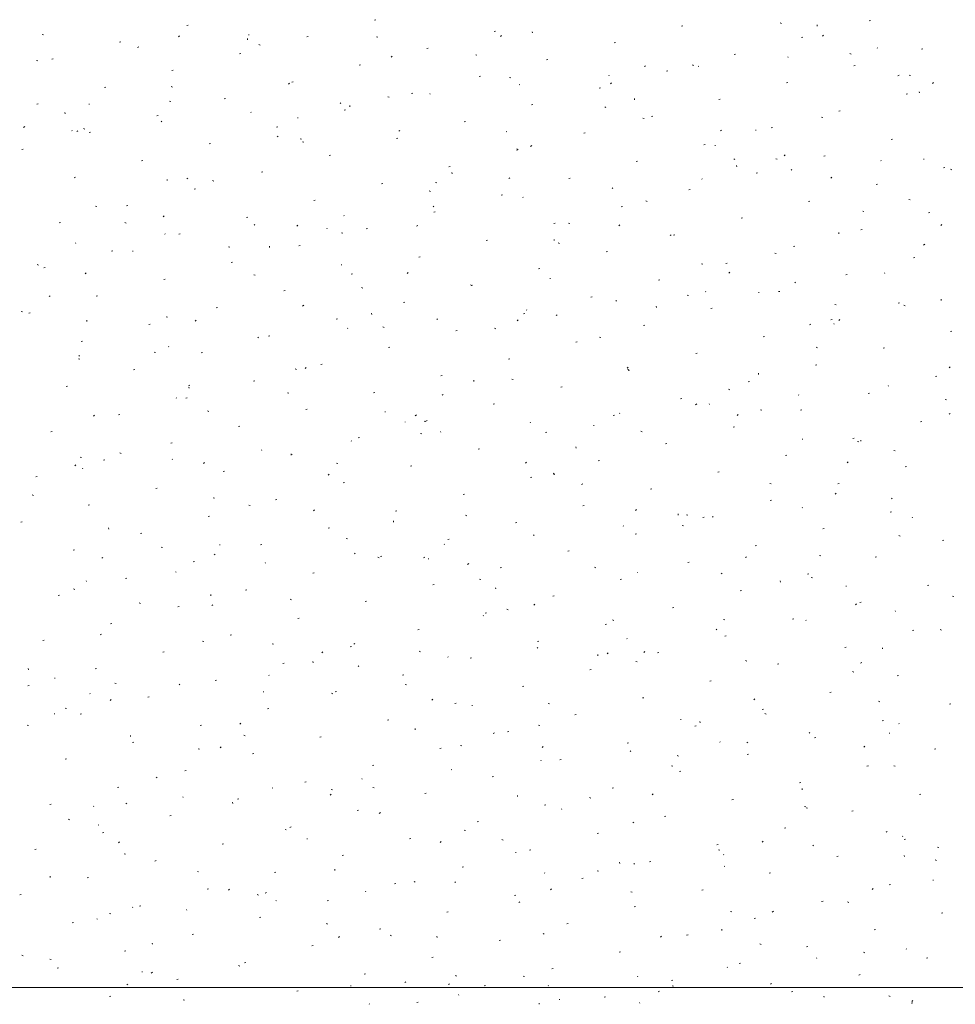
# Model space of a CAD drawing. Extents: x -743 to 300, y 62 to 1112.
# Tile 125 of 179: x -231 to -165, y 834 to 903. Entities that reach past the tile are written whole.
import ezdxf
from ezdxf.lldxf.tags import DXFTag

# ---------------------------------------------------------------- set-up
doc = ezdxf.new("R2010")
doc.units = 0
doc.layers.get('0').update_dxf_attribs({"lineweight": 13})
doc.layers.add('60- 61 allgemeine Ausstattung- 4 Terrassen', color=9, linetype='Continuous', lineweight=9, true_color=0x808080)
doc.layers.add('70 -71 Achsen- 1 Gebäudeachsen', color=7, linetype='STRICHPUNKT2-A06CPV7LL0', lineweight=18)
tags = doc.linetypes.add('STRICHPUNKT2-A06CPV7LL0', pattern=[12.7, 6.35, -3.175, 0, -3.175]).pattern_tags.tags
tags[10:11] = [DXFTag(74, 4), DXFTag(75, 0), DXFTag(340, '0'), DXFTag(46, 0.0), DXFTag(50, 0.0), DXFTag(44, 0.0), DXFTag(45, 0.0)]
tags[8:9] = [DXFTag(74, 4), DXFTag(75, 0), DXFTag(340, '0'), DXFTag(46, 0.0), DXFTag(50, 0.0), DXFTag(44, 0.0), DXFTag(45, 0.0)]
tags[6:7] = [DXFTag(74, 4), DXFTag(75, 0), DXFTag(340, '0'), DXFTag(46, 0.0), DXFTag(50, 0.0), DXFTag(44, 0.0), DXFTag(45, 0.0)]
tags[4:5] = [DXFTag(74, 4), DXFTag(75, 0), DXFTag(340, '0'), DXFTag(46, 0.0), DXFTag(50, 0.0), DXFTag(44, 0.0), DXFTag(45, 0.0)]

# ---------------------------------------------------------------- blocks, each defined once
blk = doc.blocks.new('Referenz-A06CPV7ML0')
at = {"layer": '60- 61 allgemeine Ausstattung- 4 Terrassen', "color": 0}
for p, q in [((-205.813, 903.314), (-205.717, 903.338)), ((-177.113, 903.112), (-177.021, 903.075)), ((-170.82, 903.261), (-170.724, 903.285)), ((-219.069, 902.935), (-218.974, 902.959)), ((-197.332, 902.503), (-197.236, 902.526)), ((-194.632, 902.4), (-194.641, 902.488)), ((-184.076, 902.882), (-183.98, 902.906)), ((-174.488, 902.89), (-174.497, 902.978)), ((-229.305, 902.298), (-229.214, 902.261)), ((-223.844, 901.744), (-223.749, 901.768)), ((-219.592, 902.199), (-219.664, 902.132)), ((-214.776, 901.909), (-214.785, 901.997)), ((-214.701, 902.285), (-214.684, 902.244)), ((-210.588, 902.124), (-210.493, 902.147)), ((-205.655, 902.136), (-205.56, 902.107)), ((-196.82, 902.224), (-196.892, 902.157)), ((-188.851, 901.691), (-188.755, 901.715)), ((-175.595, 902.07), (-175.499, 902.094)), ((-174.049, 902.248), (-174.121, 902.181)), ((-222.484, 901.421), (-222.565, 901.364)), ((-215.363, 900.933), (-215.268, 900.957)), ((-213.975, 901.58), (-213.884, 901.543)), ((-202.107, 901.312), (-202.011, 901.336)), ((-170.209, 901.319), (-170.241, 901.355)), ((-167.114, 901.259), (-167.018, 901.283)), ((-229.721, 900.458), (-229.627, 900.429)), ((-228.619, 900.554), (-228.524, 900.578)), ((-204.552, 900.752), (-204.633, 900.696)), ((-198.646, 900.862), (-198.555, 900.825)), ((-193.626, 900.501), (-193.53, 900.524)), ((-180.37, 900.88), (-180.274, 900.904)), ((-176.54, 900.67), (-176.573, 900.706)), ((-172.176, 900.936), (-172.081, 900.908)), ((-220.138, 899.742), (-220.043, 899.766)), ((-206.882, 900.122), (-206.787, 900.145)), ((-186.621, 900.084), (-186.701, 900.028)), ((-185.145, 899.689), (-185.049, 899.713)), ((-183.316, 900.143), (-183.225, 900.107)), ((-182.871, 900.02), (-182.904, 900.057)), ((-171.889, 900.068), (-171.793, 900.092)), ((-211.657, 898.931), (-211.562, 898.955)), ((-198.401, 899.31), (-198.305, 899.334)), ((-196.242, 899.258), (-196.148, 899.23)), ((-189.202, 899.371), (-189.235, 899.407)), ((-189.034, 898.879), (-189.106, 898.812)), ((-176.664, 898.878), (-176.568, 898.902)), ((-168.689, 899.416), (-168.77, 899.359)), ((-167.987, 899.425), (-167.895, 899.388)), ((-166.263, 898.904), (-166.335, 898.837)), ((-224.913, 898.552), (-224.818, 898.576)), ((-220.179, 898.611), (-220.088, 898.574)), ((-211.805, 898.855), (-211.877, 898.788)), ((-195.533, 898.721), (-195.566, 898.758)), ((-189.92, 898.499), (-189.824, 898.522)), ((-167.258, 898.159), (-167.268, 898.247)), ((-220.309, 897.58), (-220.214, 897.552)), ((-216.432, 897.74), (-216.337, 897.764)), ((-204.85, 897.893), (-204.758, 897.856)), ((-203.176, 898.12), (-203.081, 898.143)), ((-201.864, 898.072), (-201.897, 898.109)), ((-187.402, 897.669), (-187.412, 897.757)), ((-181.439, 897.687), (-181.343, 897.711)), ((-168.183, 898.066), (-168.087, 898.09)), ((-229.688, 897.361), (-229.593, 897.385)), ((-227.691, 896.688), (-227.7, 896.776)), ((-226.013, 897.368), (-225.969, 897.365)), ((-214.527, 896.773), (-214.56, 896.81)), ((-208.196, 897.423), (-208.228, 897.459)), ((-207.951, 896.929), (-207.856, 896.953)), ((-207.547, 897.178), (-207.556, 897.267)), ((-194.695, 897.308), (-194.599, 897.332)), ((-189.52, 897.175), (-189.429, 897.138)), ((-172.958, 896.876), (-172.862, 896.9)), ((-221.207, 896.55), (-221.112, 896.574)), ((-220.858, 896.124), (-220.891, 896.161)), ((-211.25, 896.394), (-211.205, 896.391)), ((-199.47, 896.118), (-199.375, 896.141)), ((-186.83, 896.381), (-186.736, 896.352)), ((-186.214, 896.497), (-186.118, 896.52)), ((-174.19, 896.456), (-174.099, 896.419)), ((-230.547, 895.775), (-230.627, 895.719)), ((-227.189, 895.475), (-227.222, 895.511)), ((-226.79, 895.487), (-226.862, 895.42)), ((-226.383, 895.642), (-226.292, 895.606)), ((-225.982, 895.359), (-225.887, 895.383)), ((-212.726, 895.738), (-212.631, 895.762)), ((-204.019, 895.511), (-204.091, 895.444)), ((-196.486, 895.42), (-196.441, 895.417)), ((-181.247, 895.535), (-181.319, 895.468)), ((-178.833, 895.538), (-178.816, 895.497)), ((-177.733, 895.685), (-177.637, 895.709)), ((-212.615, 895.107), (-212.696, 895.05)), ((-211.053, 894.924), (-210.962, 894.887)), ((-210.896, 894.703), (-210.802, 894.674)), ((-204.245, 894.927), (-204.15, 894.951)), ((-190.989, 895.306), (-190.893, 895.33)), ((-169.252, 894.874), (-169.156, 894.898)), ((-230.757, 894.169), (-230.662, 894.193)), ((-217.501, 894.548), (-217.406, 894.572)), ((-195.764, 894.116), (-195.669, 894.139)), ((-195.724, 894.206), (-195.632, 894.169)), ((-194.683, 894.439), (-194.764, 894.382)), ((-182.508, 894.495), (-182.412, 894.518)), ((-181.722, 894.446), (-181.678, 894.443)), ((-222.276, 893.357), (-222.181, 893.381)), ((-209.02, 893.736), (-208.925, 893.76)), ((-187.283, 893.304), (-187.187, 893.328)), ((-180.394, 893.488), (-180.303, 893.451)), ((-177.417, 893.503), (-177.323, 893.474)), ((-176.751, 893.77), (-176.832, 893.714)), ((-174.027, 893.683), (-173.931, 893.707)), ((-169.954, 893.355), (-169.987, 893.392)), ((-166.958, 893.472), (-166.914, 893.469)), ((-200.539, 892.925), (-200.444, 892.949)), ((-180.173, 892.938), (-180.183, 893.026)), ((-176.285, 892.706), (-176.318, 892.742)), ((-165.546, 892.872), (-165.45, 892.896)), ((-165.065, 892.769), (-164.973, 892.732)), ((-227.051, 892.167), (-226.956, 892.191)), ((-220.462, 891.957), (-220.471, 892.045)), ((-219.004, 892.143), (-219.076, 892.076)), ((-217.257, 891.955), (-217.166, 891.919)), ((-213.795, 892.546), (-213.7, 892.57)), ((-200.317, 892.448), (-200.327, 892.536)), ((-196.232, 892.167), (-196.304, 892.1)), ((-192.058, 892.114), (-191.963, 892.137)), ((-182.616, 892.056), (-182.649, 892.093)), ((-178.802, 892.493), (-178.706, 892.516)), ((-173.461, 892.191), (-173.533, 892.124)), ((-218.57, 891.355), (-218.475, 891.379)), ((-205.314, 891.734), (-205.219, 891.758)), ((-201.927, 891.237), (-201.836, 891.2)), ((-201.484, 891.825), (-201.39, 891.796)), ((-188.947, 891.407), (-188.98, 891.444)), ((-183.577, 891.302), (-183.481, 891.326)), ((-170.321, 891.681), (-170.225, 891.705)), ((-210.089, 890.544), (-209.994, 890.568)), ((-196.833, 890.923), (-196.738, 890.947)), ((-195.278, 890.758), (-195.311, 890.794)), ((-186.598, 890.519), (-186.507, 890.482)), ((-175.096, 890.491), (-175, 890.514)), ((-168.005, 890.625), (-167.911, 890.597)), ((-225.55, 890.147), (-225.456, 890.118)), ((-223.345, 890.165), (-223.25, 890.189)), ((-201.61, 890.108), (-201.643, 890.145)), ((-188.352, 890.112), (-188.257, 890.135)), ((-220.678, 889.461), (-220.758, 889.405)), ((-214.864, 889.353), (-214.769, 889.377)), ((-207.941, 889.459), (-207.974, 889.496)), ((-201.608, 889.732), (-201.513, 889.756)), ((-179.871, 889.3), (-179.775, 889.324)), ((-171.268, 889.8), (-171.177, 889.764)), ((-166.615, 889.679), (-166.519, 889.703)), ((-228.121, 888.974), (-228.025, 888.998)), ((-223.461, 888.987), (-223.37, 888.95)), ((-214.272, 888.81), (-214.305, 888.846)), ((-211.217, 888.798), (-211.289, 888.731)), ((-209.17, 888.596), (-209.154, 888.555)), ((-206.383, 888.542), (-206.288, 888.566)), ((-202.746, 888.793), (-202.826, 888.737)), ((-193.127, 888.921), (-193.032, 888.945)), ((-192.071, 888.947), (-191.977, 888.919)), ((-188.446, 888.823), (-188.518, 888.756)), ((-171.39, 888.489), (-171.294, 888.512)), ((-165.674, 888.847), (-165.746, 888.78)), ((-220.603, 888.16), (-220.636, 888.197)), ((-219.639, 888.163), (-219.544, 888.187)), ((-208.131, 888.268), (-208.04, 888.231)), ((-197.902, 887.73), (-197.807, 887.754)), ((-193.088, 887.717), (-193.098, 887.805)), ((-184.814, 888.125), (-184.895, 888.068)), ((-184.646, 888.11), (-184.551, 888.133)), ((-172.944, 888.207), (-172.954, 888.295)), ((-226.934, 887.511), (-226.967, 887.548)), ((-216.138, 887.269), (-216.044, 887.241)), ((-213.232, 887.226), (-213.242, 887.315)), ((-211.158, 887.351), (-211.063, 887.375)), ((-192.802, 887.55), (-192.71, 887.513)), ((-176.165, 887.298), (-176.069, 887.322)), ((-166.882, 887.457), (-166.963, 887.4)), ((-224.415, 886.972), (-224.319, 886.996)), ((-222.929, 886.978), (-222.885, 886.976)), ((-202.677, 886.54), (-202.582, 886.564)), ((-189.421, 886.919), (-189.326, 886.943)), ((-177.472, 886.832), (-177.381, 886.795)), ((-167.684, 886.487), (-167.588, 886.51)), ((-229.665, 886.018), (-229.573, 885.981)), ((-229.19, 885.782), (-229.094, 885.805)), ((-215.933, 886.161), (-215.838, 886.185)), ((-208.165, 886.004), (-208.121, 886.002)), ((-194.196, 885.728), (-194.101, 885.752)), ((-182.659, 886.07), (-182.565, 886.041)), ((-180.94, 886.108), (-180.845, 886.131)), ((-226.202, 885.43), (-226.274, 885.363)), ((-220.709, 884.97), (-220.613, 884.994)), ((-214.335, 885.3), (-214.244, 885.263)), ((-207.452, 885.349), (-207.357, 885.373)), ((-203.431, 885.454), (-203.503, 885.387)), ((-193.401, 885.03), (-193.357, 885.027)), ((-185.715, 884.917), (-185.62, 884.941)), ((-180.659, 885.478), (-180.731, 885.411)), ((-172.459, 885.296), (-172.363, 885.32)), ((-169.699, 885.391), (-169.732, 885.428)), ((-206.725, 884.392), (-206.631, 884.363)), ((-199.005, 884.581), (-198.914, 884.544)), ((-198.971, 884.538), (-198.876, 884.562)), ((-176.03, 884.742), (-176.063, 884.779)), ((-228.74, 883.816), (-228.821, 883.76)), ((-225.484, 883.78), (-225.388, 883.803)), ((-212.227, 884.159), (-212.132, 884.183)), ((-190.49, 883.726), (-190.395, 883.75)), ((-183.676, 883.863), (-183.585, 883.826)), ((-182.361, 884.093), (-182.394, 884.129)), ((-178.638, 884.056), (-178.593, 884.053)), ((-177.234, 884.106), (-177.139, 884.129)), ((-165.715, 883.476), (-165.724, 883.564)), ((-217.003, 882.968), (-216.907, 882.992)), ((-210.808, 883.148), (-210.889, 883.091)), ((-203.746, 883.347), (-203.651, 883.371)), ((-188.693, 883.443), (-188.725, 883.48)), ((-185.859, 882.986), (-185.869, 883.074)), ((-182.009, 882.915), (-181.914, 882.939)), ((-173.246, 883.192), (-173.152, 883.163)), ((-168.753, 883.294), (-168.657, 883.318)), ((-168.346, 883.145), (-168.255, 883.108)), ((-230.792, 882.714), (-230.698, 882.685)), ((-230.259, 882.589), (-230.163, 882.613)), ((-220.539, 882.331), (-220.447, 882.294)), ((-208.521, 882.157), (-208.426, 882.181)), ((-206.003, 882.496), (-206.013, 882.584)), ((-201.355, 882.145), (-201.388, 882.181)), ((-195.265, 882.536), (-195.17, 882.56)), ((-195.024, 882.794), (-195.057, 882.831)), ((-192.877, 882.479), (-192.957, 882.423)), ((-226.147, 882.005), (-226.157, 882.093)), ((-221.778, 881.778), (-221.682, 881.801)), ((-218.416, 882.086), (-218.488, 882.019)), ((-207.686, 881.495), (-207.719, 881.532)), ((-205.209, 881.612), (-205.118, 881.576)), ((-197.313, 881.514), (-197.219, 881.485)), ((-195.644, 882.11), (-195.716, 882.043)), ((-186.784, 881.724), (-186.689, 881.748)), ((-174.945, 881.811), (-175.025, 881.755)), ((-173.528, 882.104), (-173.433, 882.127)), ((-173.302, 881.849), (-173.286, 881.808)), ((-172.873, 882.134), (-172.945, 882.067)), ((-214.017, 880.846), (-214.05, 880.882)), ((-213.297, 880.966), (-213.201, 880.99)), ((-200.04, 881.345), (-199.945, 881.369)), ((-189.88, 880.894), (-189.788, 880.857)), ((-178.303, 880.913), (-178.208, 880.937)), ((-165.047, 881.292), (-164.951, 881.316)), ((-226.553, 880.587), (-226.457, 880.611)), ((-220.348, 880.197), (-220.381, 880.233)), ((-204.815, 880.155), (-204.72, 880.179)), ((-191.559, 880.534), (-191.464, 880.558)), ((-174.55, 880.176), (-174.459, 880.139)), ((-169.822, 880.102), (-169.727, 880.125)), ((-226.68, 879.547), (-226.712, 879.584)), ((-221.379, 879.836), (-221.285, 879.807)), ((-218.072, 879.776), (-217.976, 879.799)), ((-196.334, 879.343), (-196.239, 879.367)), ((-183.078, 879.722), (-182.983, 879.746)), ((-226.742, 879.362), (-226.651, 879.325)), ((-210.629, 878.742), (-210.701, 878.675)), ((-209.591, 878.964), (-209.495, 878.988)), ((-187.858, 878.766), (-187.93, 878.699)), ((-174.597, 878.911), (-174.502, 878.935)), ((-165.086, 878.79), (-165.158, 878.723)), ((-222.847, 878.585), (-222.751, 878.609)), ((-211.413, 878.644), (-211.322, 878.607)), ((-201.109, 878.153), (-201.014, 878.177)), ((-187.9, 878.636), (-187.806, 878.608)), ((-187.853, 878.532), (-187.758, 878.556)), ((-178.63, 878.255), (-178.639, 878.343)), ((-166.116, 878.1), (-166.021, 878.123)), ((-227.622, 877.394), (-227.526, 877.418)), ((-218.871, 877.502), (-218.951, 877.446)), ((-218.918, 877.274), (-218.928, 877.362)), ((-214.366, 877.774), (-214.27, 877.797)), ((-198.774, 877.765), (-198.783, 877.853)), ((-196.083, 877.925), (-195.992, 877.889)), ((-192.628, 877.341), (-192.533, 877.365)), ((-179.372, 877.72), (-179.277, 877.744)), ((-169.444, 877.428), (-169.477, 877.464)), ((-219.845, 876.589), (-219.8, 876.586)), ((-219.141, 876.583), (-219.045, 876.607)), ((-211.967, 876.958), (-211.873, 876.93)), ((-205.885, 876.962), (-205.789, 876.986)), ((-200.939, 876.834), (-201.02, 876.778)), ((-180.754, 877.207), (-180.663, 877.17)), ((-175.775, 876.778), (-175.808, 876.815)), ((-170.891, 876.909), (-170.796, 876.933)), ((-197.403, 876.151), (-197.308, 876.175)), ((-184.147, 876.53), (-184.052, 876.554)), ((-183.007, 876.166), (-183.088, 876.109)), ((-182.107, 876.129), (-182.14, 876.165)), ((-165.424, 876.489), (-165.333, 876.452)), ((-225.614, 875.373), (-225.686, 875.306)), ((-223.916, 875.392), (-223.82, 875.416)), ((-217.617, 875.675), (-217.525, 875.638)), ((-210.66, 875.772), (-210.564, 875.795)), ((-205.081, 875.615), (-205.036, 875.612)), ((-202.843, 875.398), (-202.915, 875.33)), ((-188.922, 875.339), (-188.827, 875.363)), ((-188.438, 875.48), (-188.471, 875.516)), ((-180.071, 875.422), (-180.143, 875.355)), ((-178.488, 875.759), (-178.394, 875.73)), ((-175.666, 875.718), (-175.571, 875.742)), ((-165.076, 875.497), (-165.156, 875.441)), ((-215.435, 874.581), (-215.339, 874.605)), ((-203.64, 874.907), (-203.623, 874.866)), ((-202.287, 874.957), (-202.196, 874.92)), ((-202.179, 874.96), (-202.083, 874.984)), ((-194.769, 874.83), (-194.802, 874.867)), ((-190.317, 874.641), (-190.273, 874.638)), ((-180.441, 874.528), (-180.346, 874.552)), ((-167.185, 874.907), (-167.09, 874.931)), ((-228.691, 874.202), (-228.595, 874.226)), ((-202.554, 874.081), (-202.46, 874.052)), ((-201.1, 874.181), (-201.133, 874.217)), ((-193.697, 874.149), (-193.602, 874.173)), ((-186.958, 874.238), (-186.866, 874.201)), ((-220.21, 873.39), (-220.114, 873.414)), ((-207.431, 873.531), (-207.464, 873.568)), ((-206.954, 873.77), (-206.858, 873.793)), ((-191.545, 873.034), (-191.554, 873.122)), ((-185.216, 873.337), (-185.121, 873.361)), ((-175.553, 873.667), (-175.509, 873.664)), ((-171.96, 873.716), (-171.865, 873.74)), ((-171.628, 873.52), (-171.537, 873.483)), ((-171.401, 873.524), (-171.41, 873.612)), ((-223.82, 872.706), (-223.729, 872.669)), ((-213.762, 872.882), (-213.795, 872.919)), ((-211.729, 872.579), (-211.633, 872.603)), ((-211.689, 872.544), (-211.698, 872.632)), ((-198.473, 872.958), (-198.377, 872.982)), ((-176.735, 872.526), (-176.64, 872.55)), ((-169.075, 872.881), (-168.981, 872.852)), ((-226.933, 871.857), (-227.014, 871.8)), ((-226.621, 872.403), (-226.527, 872.374)), ((-224.985, 872.2), (-224.889, 872.224)), ((-220.094, 872.233), (-220.127, 872.269)), ((-217.827, 872.029), (-217.899, 871.962)), ((-208.491, 871.988), (-208.4, 871.951)), ((-203.248, 871.768), (-203.152, 871.791)), ((-195.056, 872.053), (-195.128, 871.986)), ((-189.991, 872.147), (-189.896, 872.171)), ((-172.285, 872.077), (-172.357, 872.01)), ((-168.254, 871.714), (-168.159, 871.738)), ((-229.76, 871.009), (-229.664, 871.033)), ((-226.425, 871.583), (-226.458, 871.62)), ((-216.504, 871.389), (-216.408, 871.412)), ((-209.002, 871.189), (-209.082, 871.132)), ((-193.161, 871.27), (-193.07, 871.233)), ((-193.142, 871.203), (-193.048, 871.174)), ((-181.51, 871.335), (-181.415, 871.359)), ((-208.023, 870.577), (-207.927, 870.601)), ((-194.767, 870.956), (-194.671, 870.98)), ((-191.07, 870.52), (-191.15, 870.464)), ((-177.832, 870.551), (-177.74, 870.514)), ((-173.029, 870.524), (-172.934, 870.548)), ((-230.024, 869.737), (-229.933, 869.701)), ((-221.279, 870.198), (-221.183, 870.222)), ((-199.542, 869.766), (-199.446, 869.789)), ((-186.285, 870.145), (-186.19, 870.169)), ((-173.138, 869.852), (-173.219, 869.795)), ((-226.054, 869.007), (-225.958, 869.031)), ((-217.208, 869.525), (-217.114, 869.496)), ((-214.695, 869.019), (-214.603, 868.982)), ((-212.798, 869.387), (-212.702, 869.41)), ((-191.061, 868.954), (-190.965, 868.978)), ((-177.804, 869.333), (-177.709, 869.357)), ((-169.189, 869.464), (-169.222, 869.5)), ((-210.041, 868.685), (-210.113, 868.618)), ((-204.317, 868.575), (-204.221, 868.599)), ((-199.365, 868.301), (-199.274, 868.264)), ((-187.27, 868.709), (-187.342, 868.642)), ((-184.316, 868.303), (-184.325, 868.391)), ((-183.729, 868.325), (-183.635, 868.296)), ((-175.521, 868.814), (-175.554, 868.851)), ((-169.323, 868.522), (-169.228, 868.546)), ((-230.829, 867.817), (-230.733, 867.841)), ((-217.573, 868.196), (-217.477, 868.22)), ((-204.46, 867.813), (-204.469, 867.901)), ((-195.836, 867.764), (-195.74, 867.787)), ((-188.183, 867.516), (-188.216, 867.552)), ((-184.035, 867.582), (-183.944, 867.546)), ((-182.579, 868.143), (-182.484, 868.167)), ((-181.852, 868.165), (-181.885, 868.202)), ((-167.772, 868.16), (-167.755, 868.119)), ((-224.604, 867.322), (-224.613, 867.41)), ((-222.348, 867.005), (-222.252, 867.029)), ((-209.092, 867.385), (-208.996, 867.408)), ((-194.514, 866.866), (-194.547, 866.903)), ((-187.355, 866.952), (-187.259, 866.976)), ((-174.098, 867.331), (-174.003, 867.355)), ((-168.706, 866.864), (-168.615, 866.827)), ((-216.76, 866.199), (-216.716, 866.196)), ((-213.867, 866.194), (-213.771, 866.218)), ((-207.796, 866.647), (-207.702, 866.618)), ((-200.845, 866.217), (-200.878, 866.254)), ((-200.611, 866.573), (-200.515, 866.597)), ((-178.873, 866.141), (-178.778, 866.165)), ((-165.617, 866.52), (-165.522, 866.544)), ((-227.123, 865.815), (-227.027, 865.839)), ((-220.898, 866.05), (-220.807, 866.013)), ((-217.064, 865.543), (-217.145, 865.487)), ((-207.176, 865.568), (-207.209, 865.604)), ((-192.13, 865.762), (-192.034, 865.785)), ((-174.317, 865.448), (-174.223, 865.419)), ((-225.026, 865.317), (-225.098, 865.249)), ((-218.642, 865.003), (-218.546, 865.027)), ((-213.508, 864.918), (-213.541, 864.955)), ((-205.569, 865.332), (-205.478, 865.295)), ((-205.386, 865.383), (-205.29, 865.406)), ((-202.254, 865.341), (-202.326, 865.274)), ((-201.996, 865.225), (-201.952, 865.222)), ((-199.132, 864.875), (-199.213, 864.818)), ((-183.649, 864.95), (-183.553, 864.974)), ((-179.483, 865.365), (-179.555, 865.298)), ((-170.392, 865.329), (-170.297, 865.353)), ((-219.839, 864.269), (-219.872, 864.306)), ((-210.161, 864.192), (-210.065, 864.216)), ((-196.905, 864.571), (-196.809, 864.595)), ((-190.239, 864.614), (-190.148, 864.577)), ((-187.233, 864.251), (-187.188, 864.248)), ((-181.201, 864.206), (-181.281, 864.15)), ((-175.167, 864.139), (-175.072, 864.163)), ((-226.17, 863.62), (-226.203, 863.656)), ((-223.417, 863.813), (-223.321, 863.837)), ((-201.68, 863.381), (-201.584, 863.404)), ((-198.384, 863.77), (-198.289, 863.741)), ((-188.424, 863.76), (-188.328, 863.783)), ((-177.087, 863.572), (-177.096, 863.66)), ((-174.91, 863.895), (-174.818, 863.859)), ((-227.102, 863.082), (-227.011, 863.045)), ((-217.375, 862.591), (-217.384, 862.68)), ((-214.936, 863.001), (-214.84, 863.025)), ((-197.231, 863.082), (-197.24, 863.17)), ((-179.943, 862.948), (-179.847, 862.972)), ((-172.469, 863.277), (-172.424, 863.274)), ((-166.686, 863.327), (-166.591, 863.351)), ((-228.192, 862.622), (-228.097, 862.646)), ((-222.45, 862.092), (-222.356, 862.063)), ((-217.239, 861.972), (-217.311, 861.905)), ((-211.773, 862.363), (-211.681, 862.326)), ((-206.455, 862.19), (-206.359, 862.214)), ((-194.468, 861.997), (-194.54, 861.929)), ((-193.199, 862.569), (-193.103, 862.593)), ((-171.697, 862.021), (-171.769, 861.954)), ((-171.461, 862.137), (-171.366, 862.161)), ((-164.905, 862.57), (-164.81, 862.541)), ((-219.711, 861.811), (-219.615, 861.835)), ((-197.974, 861.379), (-197.878, 861.402)), ((-196.443, 861.645), (-196.352, 861.608)), ((-184.718, 861.758), (-184.622, 861.781)), ((-168.935, 861.5), (-168.968, 861.537)), ((-224.486, 860.62), (-224.391, 860.644)), ((-211.23, 860.999), (-211.134, 861.023)), ((-198.109, 861.218), (-198.093, 861.177)), ((-189.493, 860.567), (-189.397, 860.591)), ((-188.971, 860.892), (-188.877, 860.863)), ((-181.113, 860.927), (-181.022, 860.89)), ((-176.237, 860.946), (-176.141, 860.97)), ((-175.266, 860.851), (-175.299, 860.887)), ((-225.127, 859.898), (-225.207, 859.841)), ((-202.749, 860.188), (-202.653, 860.212)), ((-181.597, 860.201), (-181.63, 860.238)), ((-167.755, 860.135), (-167.66, 860.159)), ((-165.784, 860.208), (-165.693, 860.171)), ((-229.261, 859.43), (-229.166, 859.454)), ((-217.976, 859.394), (-217.885, 859.358)), ((-216.005, 859.809), (-215.909, 859.833)), ((-213.038, 859.214), (-212.943, 859.185)), ((-207.195, 859.229), (-207.275, 859.173)), ((-194.268, 859.377), (-194.172, 859.4)), ((-187.928, 859.552), (-187.961, 859.589)), ((-181.012, 859.756), (-180.916, 859.779)), ((-220.78, 858.618), (-220.685, 858.642)), ((-209.453, 858.628), (-209.525, 858.561)), ((-207.524, 858.997), (-207.428, 859.021)), ((-202.647, 858.676), (-202.555, 858.639)), ((-194.259, 858.903), (-194.292, 858.939)), ((-189.263, 858.561), (-189.344, 858.505)), ((-186.681, 858.652), (-186.753, 858.585)), ((-185.787, 858.565), (-185.691, 858.589)), ((-172.531, 858.944), (-172.435, 858.968)), ((-169.858, 858.841), (-169.867, 858.929)), ((-212.299, 857.807), (-212.203, 857.831)), ((-210.146, 857.861), (-210.155, 857.949)), ((-200.591, 858.253), (-200.623, 858.29)), ((-199.043, 858.186), (-198.947, 858.21)), ((-190.002, 858.351), (-190.011, 858.439)), ((-187.317, 857.958), (-187.226, 857.921)), ((-179.559, 858.014), (-179.464, 857.985)), ((-171.331, 857.893), (-171.412, 857.836)), ((-230.29, 857.37), (-230.299, 857.458)), ((-225.555, 857.428), (-225.46, 857.452)), ((-206.922, 857.604), (-206.955, 857.641)), ((-190.562, 857.375), (-190.466, 857.398)), ((-177.306, 857.754), (-177.21, 857.777)), ((-171.988, 857.24), (-171.896, 857.203)), ((-228.439, 856.784), (-228.395, 856.781)), ((-224.18, 856.426), (-224.089, 856.389)), ((-217.074, 856.616), (-216.979, 856.64)), ((-213.253, 856.955), (-213.286, 856.991)), ((-203.818, 856.995), (-203.722, 857.019)), ((-182.081, 856.563), (-181.985, 856.587)), ((-168.825, 856.942), (-168.729, 856.966)), ((-230.33, 856.237), (-230.235, 856.261)), ((-219.584, 856.305), (-219.617, 856.342)), ((-213.676, 855.81), (-213.631, 855.807)), ((-208.85, 855.707), (-208.759, 855.671)), ((-208.593, 855.805), (-208.497, 855.829)), ((-203.625, 856.336), (-203.531, 856.307)), ((-195.337, 856.184), (-195.241, 856.208)), ((-173.6, 855.752), (-173.504, 855.775)), ((-225.915, 855.656), (-225.948, 855.692)), ((-224.438, 855.26), (-224.51, 855.193)), ((-221.849, 855.426), (-221.754, 855.45)), ((-201.666, 855.284), (-201.738, 855.217)), ((-200.112, 854.993), (-200.016, 855.017)), ((-186.856, 855.373), (-186.76, 855.396)), ((-178.895, 855.308), (-178.967, 855.241)), ((-170.146, 855.137), (-170.052, 855.108)), ((-227.692, 854.658), (-227.597, 854.629)), ((-213.368, 854.614), (-213.273, 854.638)), ((-198.912, 854.836), (-198.868, 854.833)), ((-193.521, 854.989), (-193.43, 854.952)), ((-178.375, 854.561), (-178.279, 854.585)), ((-165.119, 854.94), (-165.023, 854.964)), ((-228.447, 854.277), (-228.43, 854.236)), ((-226.624, 854.235), (-226.529, 854.259)), ((-204.887, 853.803), (-204.791, 853.827)), ((-191.631, 854.182), (-191.535, 854.206)), ((-184.148, 853.862), (-184.104, 853.859)), ((-182.773, 853.62), (-182.782, 853.708)), ((-178.191, 854.271), (-178.1, 854.234)), ((-169.894, 853.75), (-169.798, 853.773)), ((-230.384, 853.457), (-230.292, 853.42)), ((-218.143, 853.424), (-218.048, 853.448)), ((-215.257, 853.584), (-215.338, 853.527)), ((-202.917, 853.13), (-202.926, 853.218)), ((-197.326, 852.916), (-197.406, 852.859)), ((-196.406, 852.991), (-196.31, 853.015)), ((-194.213, 853.459), (-194.119, 853.43)), ((-183.15, 853.371), (-183.054, 853.394)), ((-175.011, 852.887), (-175.044, 852.923)), ((-168.68, 853.536), (-168.713, 853.573)), ((-223.061, 852.639), (-223.07, 852.728)), ((-222.918, 852.233), (-222.823, 852.257)), ((-215.054, 852.739), (-214.963, 852.702)), ((-209.662, 852.612), (-209.567, 852.636)), ((-181.342, 852.238), (-181.375, 852.274)), ((-179.394, 852.247), (-179.474, 852.191)), ((-174.669, 852.559), (-174.573, 852.583)), ((-169.384, 852.888), (-169.34, 852.885)), ((-218.279, 851.78), (-218.185, 851.752)), ((-216.651, 851.916), (-216.723, 851.848)), ((-201.181, 851.801), (-201.086, 851.825)), ((-199.725, 852.02), (-199.633, 851.983)), ((-193.88, 851.94), (-193.952, 851.873)), ((-187.925, 852.18), (-187.829, 852.204)), ((-187.673, 851.588), (-187.706, 851.625)), ((-171.108, 851.964), (-171.18, 851.897)), ((-166.188, 851.748), (-166.092, 851.771)), ((-227.693, 851.043), (-227.598, 851.066)), ((-214.437, 851.422), (-214.342, 851.446)), ((-194.005, 850.939), (-194.038, 850.975)), ((-192.7, 850.989), (-192.604, 851.013)), ((-184.395, 851.302), (-184.304, 851.265)), ((-179.444, 851.369), (-179.348, 851.392)), ((-219.212, 850.231), (-219.117, 850.255)), ((-205.956, 850.61), (-205.861, 850.634)), ((-200.336, 850.29), (-200.369, 850.326)), ((-184.8, 850.581), (-184.706, 850.552)), ((-184.219, 850.178), (-184.123, 850.202)), ((-170.963, 850.557), (-170.867, 850.581)), ((-169.065, 850.584), (-168.974, 850.547)), ((-221.258, 849.77), (-221.167, 849.733)), ((-210.731, 849.42), (-210.636, 849.444)), ((-206.667, 849.64), (-206.7, 849.677)), ((-197.475, 849.799), (-197.38, 849.823)), ((-223.987, 849.041), (-223.892, 849.064)), ((-212.998, 848.991), (-213.031, 849.027)), ((-208.867, 848.903), (-208.773, 848.874)), ((-205.928, 849.052), (-205.837, 849.015)), ((-188.994, 848.987), (-188.898, 849.011)), ((-175.738, 849.367), (-175.642, 849.39)), ((-175.544, 848.889), (-175.553, 848.977)), ((-219.329, 848.341), (-219.362, 848.378)), ((-215.506, 848.229), (-215.411, 848.253)), ((-208.865, 848.571), (-208.937, 848.504)), ((-202.25, 848.608), (-202.155, 848.632)), ((-195.688, 848.399), (-195.697, 848.487)), ((-190.599, 848.333), (-190.508, 848.296)), ((-186.093, 848.596), (-186.165, 848.528)), ((-180.513, 848.176), (-180.417, 848.2)), ((-167.257, 848.555), (-167.161, 848.579)), ((-228.762, 847.85), (-228.667, 847.874)), ((-225.66, 847.692), (-225.693, 847.729)), ((-223.32, 847.938), (-223.401, 847.882)), ((-215.832, 847.909), (-215.841, 847.997)), ((-207.025, 847.418), (-206.93, 847.442)), ((-193.769, 847.797), (-193.674, 847.821)), ((-192.579, 847.53), (-192.562, 847.489)), ((-175.388, 847.703), (-175.294, 847.674)), ((-175.269, 847.615), (-175.178, 847.578)), ((-172.032, 847.365), (-171.936, 847.388)), ((-227.462, 846.801), (-227.37, 846.764)), ((-220.281, 847.039), (-220.186, 847.062)), ((-205.388, 847.27), (-205.469, 847.214)), ((-185.288, 846.985), (-185.192, 847.009)), ((-225.355, 846.394), (-225.311, 846.391)), ((-212.132, 846.083), (-212.041, 846.046)), ((-211.8, 846.227), (-211.705, 846.251)), ((-199.454, 846.025), (-199.36, 845.996)), ((-198.544, 846.606), (-198.449, 846.63)), ((-187.456, 846.602), (-187.537, 846.545)), ((-176.807, 846.174), (-176.711, 846.198)), ((-225.056, 845.848), (-224.961, 845.872)), ((-210.591, 845.42), (-210.547, 845.417)), ((-203.319, 845.416), (-203.224, 845.44)), ((-196.803, 845.364), (-196.711, 845.328)), ((-190.063, 845.795), (-189.968, 845.819)), ((-178.307, 845.251), (-178.379, 845.184)), ((-169.525, 845.934), (-169.605, 845.877)), ((-168.425, 845.572), (-168.458, 845.609)), ((-168.326, 845.363), (-168.23, 845.386)), ((-229.831, 844.657), (-229.736, 844.681)), ((-223.85, 845.203), (-223.921, 845.136)), ((-216.575, 845.037), (-216.48, 845.06)), ((-201.078, 845.227), (-201.15, 845.16)), ((-194.838, 844.604), (-194.743, 844.628)), ((-181.582, 844.983), (-181.486, 845.007)), ((-181.473, 844.646), (-181.382, 844.609)), ((-174.756, 844.923), (-174.789, 844.96)), ((-165.975, 844.825), (-165.881, 844.797)), ((-223.521, 844.347), (-223.427, 844.318)), ((-221.35, 843.846), (-221.255, 843.87)), ((-208.094, 844.225), (-207.999, 844.249)), ((-195.827, 844.446), (-195.783, 844.443)), ((-181.088, 844.274), (-181.12, 844.31)), ((-173.101, 844.172), (-173.005, 844.196)), ((-168.315, 844.158), (-168.324, 844.246)), ((-166.143, 843.928), (-166.052, 843.891)), ((-208.603, 843.178), (-208.612, 843.266)), ((-199.613, 843.414), (-199.518, 843.438)), ((-188.459, 843.668), (-188.468, 843.756)), ((-187.419, 843.624), (-187.452, 843.661)), ((-186.357, 843.793), (-186.262, 843.817)), ((-181.064, 843.472), (-181.019, 843.469)), ((-228.747, 842.687), (-228.756, 842.775)), ((-226.125, 842.655), (-226.03, 842.679)), ((-218.336, 843.114), (-218.245, 843.077)), ((-212.869, 843.035), (-212.774, 843.058)), ((-193.75, 842.975), (-193.783, 843.012)), ((-191.132, 842.602), (-191.037, 842.626)), ((-190.042, 843.147), (-189.948, 843.119)), ((-177.876, 842.981), (-177.78, 843.005)), ((-166.3, 842.498), (-166.256, 842.495)), ((-217.644, 841.844), (-217.549, 841.868)), ((-216.063, 841.859), (-216.135, 841.792)), ((-204.388, 842.223), (-204.293, 842.247)), ((-203.006, 842.396), (-202.915, 842.359)), ((-200.081, 842.326), (-200.114, 842.362)), ((-193.292, 841.883), (-193.364, 841.816)), ((-182.651, 841.791), (-182.556, 841.815)), ((-170.52, 841.907), (-170.592, 841.84)), ((-169.395, 842.17), (-169.299, 842.194)), ((-230.901, 841.465), (-230.805, 841.489)), ((-214.108, 841.469), (-214.014, 841.441)), ((-213.451, 841.625), (-213.531, 841.568)), ((-206.412, 841.676), (-206.445, 841.713)), ((-195.907, 841.412), (-195.812, 841.436)), ((-187.677, 841.677), (-187.585, 841.641)), ((-222.916, 840.588), (-222.899, 840.547)), ((-222.419, 840.654), (-222.324, 840.677)), ((-219.075, 840.378), (-219.107, 840.414)), ((-212.743, 841.027), (-212.776, 841.064)), ((-209.163, 841.033), (-209.068, 841.056)), ((-195.519, 840.956), (-195.6, 840.9)), ((-187.426, 840.6), (-187.331, 840.624)), ((-174.17, 840.979), (-174.074, 841.003)), ((-172.347, 840.959), (-172.256, 840.922)), ((-225.406, 839.728), (-225.439, 839.765)), ((-224.54, 840.145), (-224.448, 840.108)), ((-213.938, 839.842), (-213.843, 839.866)), ((-200.682, 840.221), (-200.587, 840.245)), ((-180.629, 840.27), (-180.535, 840.241)), ((-178.945, 839.789), (-178.85, 839.813)), ((-177.587, 840.288), (-177.668, 840.232)), ((-165.689, 840.168), (-165.593, 840.192)), ((-227.195, 839.463), (-227.099, 839.487)), ((-209.21, 839.427), (-209.119, 839.39)), ((-205.457, 839.031), (-205.362, 839.054)), ((-192.201, 839.41), (-192.106, 839.434)), ((-181.23, 838.937), (-181.239, 839.025)), ((-170.464, 838.977), (-170.368, 839.001)), ((-218.713, 838.652), (-218.618, 838.675)), ((-208.276, 838.515), (-208.348, 838.447)), ((-204.696, 838.592), (-204.602, 838.563)), ((-201.374, 838.447), (-201.383, 838.535)), ((-193.88, 838.709), (-193.789, 838.672)), ((-185.505, 838.539), (-185.577, 838.472)), ((-183.72, 838.598), (-183.625, 838.622)), ((-221.518, 837.957), (-221.527, 838.045)), ((-210.232, 837.84), (-210.137, 837.864)), ((-196.976, 838.219), (-196.881, 838.243)), ((-178.551, 837.99), (-178.46, 837.953)), ((-175.239, 837.787), (-175.144, 837.811)), ((-168.17, 837.609), (-168.203, 837.645)), ((-230.743, 837.176), (-230.652, 837.14)), ((-228.762, 836.914), (-228.668, 836.885)), ((-223.489, 837.461), (-223.393, 837.485)), ((-201.751, 837.029), (-201.656, 837.052)), ((-188.495, 837.408), (-188.4, 837.432)), ((-174.502, 836.959), (-174.535, 836.996)), ((-171.217, 837.392), (-171.123, 837.363)), ((-166.758, 836.975), (-166.662, 836.999)), ((-228.264, 836.27), (-228.168, 836.294)), ((-215.414, 836.458), (-215.323, 836.421)), ((-215.007, 836.65), (-214.912, 836.673)), ((-193.27, 836.217), (-193.175, 836.241)), ((-180.833, 836.31), (-180.866, 836.347)), ((-180.014, 836.596), (-179.919, 836.62)), ((-222.271, 836.004), (-222.226, 836.002)), ((-221.513, 835.979), (-221.594, 835.923)), ((-206.526, 835.838), (-206.431, 835.862)), ((-200.084, 835.74), (-199.993, 835.703)), ((-195.283, 835.714), (-195.189, 835.685)), ((-187.164, 835.661), (-187.197, 835.697)), ((-171.533, 835.785), (-171.438, 835.809)), ((-223.261, 835.146), (-223.333, 835.079)), ((-219.783, 835.459), (-219.687, 835.483)), ((-207.507, 835.03), (-207.463, 835.027)), ((-203.581, 835.311), (-203.662, 835.255)), ((-200.49, 835.17), (-200.562, 835.103)), ((-198.045, 835.027), (-197.95, 835.05)), ((-193.495, 835.011), (-193.528, 835.048)), ((-184.789, 835.406), (-184.694, 835.43)), ((-184.755, 835.022), (-184.663, 834.985)), ((-177.719, 835.195), (-177.791, 835.127)), ((-224.558, 834.268), (-224.462, 834.292)), ((-211.301, 834.648), (-211.206, 834.671)), ((-199.826, 834.362), (-199.859, 834.399)), ((-189.564, 834.215), (-189.469, 834.239)), ((-185.65, 834.643), (-185.73, 834.586)), ((-176.308, 834.594), (-176.213, 834.618)), ((-174, 834.206), (-174.01, 834.294)), ((-169.425, 834.303), (-169.334, 834.266)), ((-219.35, 834.036), (-219.256, 834.007)), ((-206.157, 833.713), (-206.19, 833.749)), ((-202.82, 833.836), (-202.725, 833.86)), ((-194.145, 833.716), (-194.154, 833.804)), ((-192.743, 834.056), (-192.699, 834.053)), ((-187.048, 833.841), (-187.031, 833.8)), ((-167.827, 833.783), (-167.732, 833.807)), ((-167.718, 833.974), (-167.799, 833.918))]:
    blk.add_line(p, q, dxfattribs=at)
at = {"layer": '70 -71 Achsen- 1 Gebäudeachsen', "color": 0, "linetype": 'STRICHPUNKT2-A06CPV7LL0', "ltscale": 0.18}
blk.add_line((-682.489, 834.912), (76.456, 834.912), dxfattribs=at)

msp = doc.modelspace()

# ---------------------------------------------------------------- block references
at = {"color": 8, "lineweight": 13, "ltscale": 0.13, "true_color": 0x808080}
msp.add_blockref('Referenz-A06CPV7ML0', (0, 0), dxfattribs=at)

doc.saveas('drawing.dxf')
